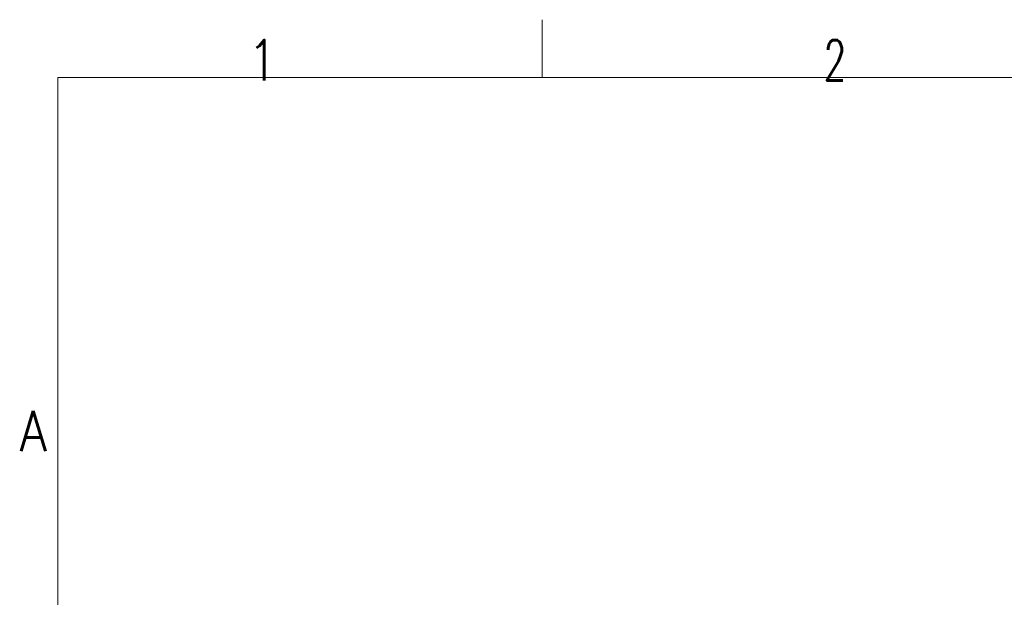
# Model space of a CAD drawing. Header units: inches. Extents: x 0 to 23760, y -13 to 16800.
# Tile 116 of 256: x 68 to 3482, y 14797 to 16800. Entities that reach past the tile are written whole.
import ezdxf

# ---------------------------------------------------------------- set-up
doc = ezdxf.new("R2010")
doc.units = ezdxf.units.IN
doc.layers.add('210', color=7, linetype='Continuous', true_color=0xffffff)
doc.styles.add('latin_extended', font='simplex.shx')

msp = doc.modelspace()

# ---------------------------------------------------------------- linework, layer by layer
at = {"layer": '210', "color": 7, "linetype": 'Continuous', "lineweight": 18}
for p, q in [((1880, 16600), (1880, 16800)), ((200, 200), (200, 16600)), ((200, 16600), (23560, 16600))]:
    msp.add_line(p, q, dxfattribs=at)

# ---------------------------------------------------------------- texts
at = {"layer": '210', "color": 211, "linetype": 'Continuous', "lineweight": 18, "char_height": 140, "attachment_point": 7, "line_spacing_factor": 0.963855, "style": 'latin_extended'}
for s, insert in [('\\W0.6563;2', (2855.328, 16589.303)), ('\\W0.9188;1', (855.328, 16589.303)), ('\\W0.8818;A', (67.11, 15303.644))]:
    msp.add_mtext(s, dxfattribs=dict(at, insert=insert))

doc.saveas('drawing.dxf')
